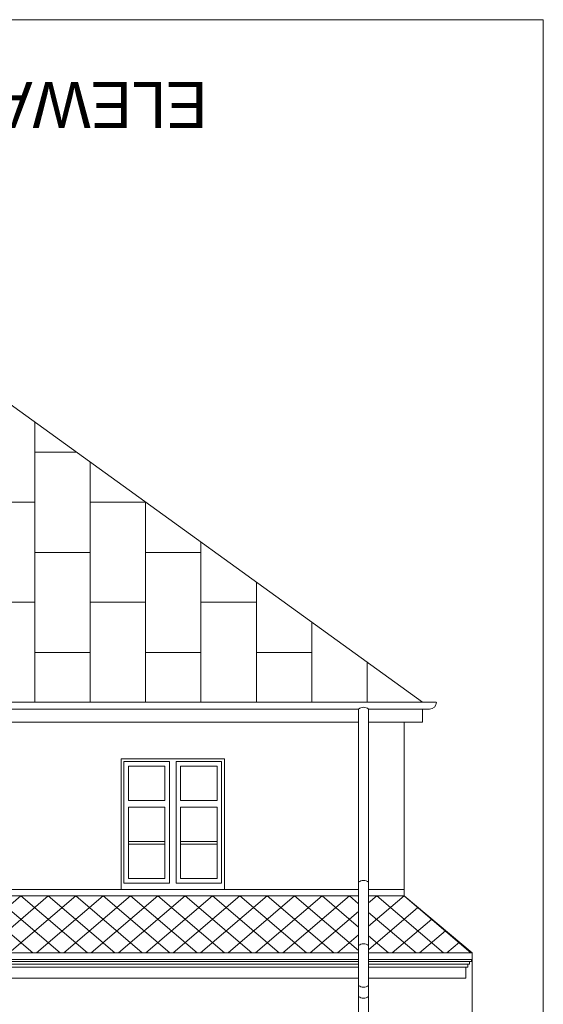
# Model space of a CAD drawing. Extents: x -394022 to -71759, y -12022 to 18278.
# Tile 91 of 91: x -77440 to -71759, y 7588 to 18278. Entities that reach past the tile are written whole.
import ezdxf

# ---------------------------------------------------------------- set-up
doc = ezdxf.new("R2010")
doc.units = 0
doc.header["$MEASUREMENT"] = 0
for name, color, linetype, lineweight in [('Arch opisy_Nr_Pióra__1', 7, 'Continuous', 25), ('ARCH TABELA_Nr_Pióra__21', 7, 'Continuous', 13), ('INWENT DACH_Nr_Pióra__21', 7, 'Continuous', 13), ('INWENT DACH_Nr_Pióra__5', 7, 'Continuous', 13), ('INWENT KONST. DREWNIANA_Nr_Pióra__21', 7, 'Continuous', 13), ('INWENT ODWODNIENIE_Nr_Pióra__21', 7, 'Continuous', 13), ('INWENT ODWODNIENIE_Nr_Pióra__5', 7, 'Continuous', 13), ('INWENT. DRZWI_Nr_Pióra__21', 7, 'Continuous', 13), ('INWENT.ŚCIANY_Nr_Pióra__21', 7, 'Continuous', 13)]:
    doc.layers.add(name, color=color, linetype=linetype, lineweight=lineweight)
doc.layers.add('arch wypelnienia_Nr_Pióra__2', color=7, linetype='Continuous', lineweight=13, true_color=0x7f7f7f)
doc.styles.add('GENERATED_STYLE_4', font='txt')
pattern_1 = [(40.6013, (-73268.74, 8764.96), (-148.4924, 127.2792), []), (139.3987, (-73268.74, 8764.96), (148.4924, 127.2792), [])]

msp = doc.modelspace()

# ---------------------------------------------------------------- hatches: boundary and pattern name
at = {"layer": 'arch wypelnienia_Nr_Pióra__2', "linetype": 'Continuous'}
h = msp.add_hatch(dxfattribs=at)
h.set_pattern_fill('Concrete_Block', color=256, style=0, pattern_type=2)
h.set_pattern_definition(pattern_1)
h.paths.add_polyline_path([(-87393.7, 8145.4), (-73763.7, 8145.4), (-73763.7, 8765), (-87393.7, 8765)], flags=0)
h = msp.add_hatch(dxfattribs=at)
h.set_pattern_fill('Concrete_Block', color=256, style=0, pattern_type=2)
h.set_pattern_definition(pattern_1)
h.paths.add_polyline_path([(-73653.7, 8145.4), (-72530.4, 8145.4), (-73268.7, 8765), (-73653.7, 8765)], flags=0)

# ---------------------------------------------------------------- linework, layer by layer
at = {"layer": 'ARCH TABELA_Nr_Pióra__21', "linetype": 'Continuous'}
for p, q in [((-128758.7, 18278.4), (-71758.7, 18278.4)), ((-71758.7, 18278.4), (-71758.7, -11421.6))]:
    msp.add_line(p, q, dxfattribs=at)
at = {"layer": 'arch wypelnienia_Nr_Pióra__2', "linetype": 'Continuous'}
for p, q in [((-77277.1, 13910.2), (-77277.1, 10869)), ((-77277.1, 13581.3), (-76822, 13581.3)), ((-76675.9, 13475.8), (-76675.9, 10869)), ((-77878.3, 13041.3), (-77277.1, 13041.3)), ((-76675.9, 13041.3), (-76074.7, 13041.3)), ((-76074.7, 13041.3), (-76074.7, 10869)), ((-75473.5, 12606.8), (-75473.5, 10869)), ((-77277.1, 12495.1), (-76675.9, 12495.1)), ((-76074.7, 12495.1), (-75473.5, 12495.1)), ((-74872.3, 12172.4), (-74872.3, 10869)), ((-77878.3, 11955.1), (-77277.1, 11955.1)), ((-76675.9, 11955.1), (-76074.7, 11955.1)), ((-75473.5, 11955.1), (-74872.3, 11955.1)), ((-74271.1, 11737.9), (-74271.1, 10869)), ((-77277.1, 11409), (-76675.9, 11409)), ((-76074.7, 11409), (-75473.5, 11409)), ((-74872.3, 11409), (-74271.1, 11409)), ((-73669.9, 11303.4), (-73669.9, 10869))]:
    msp.add_line(p, q, dxfattribs=at)
at = {"layer": 'INWENT DACH_Nr_Pióra__21', "linetype": 'Continuous'}
for p, q in [((-77808.7, 14294.4), (-73068.7, 10869)), ((-88098.7, 10869), (-73068.7, 10869)), ((-73068.7, 10793.4), (-73068.7, 10653.2))]:
    msp.add_line(p, q, dxfattribs=at)
at = {"layer": 'INWENT DACH_Nr_Pióra__5', "linetype": 'Continuous'}
for p, q in [((-73268.7, 8765), (-72530.4, 8145.4)), ((-73763.7, 8145.4), (-87393.7, 8145.4)), ((-72530.4, 8145.4), (-73653.7, 8145.4)), ((-72530.4, 8075), (-72530.4, 8145.4)), ((-73763.7, 8075), (-87393.7, 8075)), ((-73763.7, 8053.2), (-87393.7, 8053.2)), ((-73763.7, 8023.2), (-87393.7, 8023.2)), ((-72530.4, 8075), (-73653.7, 8075)), ((-72538.7, 8053.2), (-73653.7, 8053.2)), ((-72558.7, 8023.2), (-73653.7, 8023.2)), ((-72578.7, 8023.2), (-72558.7, 8023.2)), ((-72578.7, 7993.2), (-72578.7, 8023.2)), ((-72558.7, 8053.2), (-72538.7, 8053.2)), ((-72558.7, 8023.2), (-72558.7, 8053.2)), ((-72538.7, 8053.2), (-72538.7, 8075)), ((-73763.7, 7993.2), (-87393.7, 7993.2)), ((-72578.7, 7993.2), (-73653.7, 7993.2)), ((-72598.7, 7993.2), (-72578.7, 7993.2)), ((-72598.7, 7993.2), (-72598.7, 7873.2)), ((-73763.7, 7873.2), (-87393.7, 7873.2)), ((-72598.7, 7873.2), (-73653.7, 7873.2))]:
    msp.add_line(p, q, dxfattribs=at)
at = {"layer": 'INWENT KONST. DREWNIANA_Nr_Pióra__21', "linetype": 'Continuous'}
for p, q in [((-87393.7, 10653.2), (-73763.7, 10653.2)), ((-73653.7, 10653.2), (-73068.7, 10653.2))]:
    msp.add_line(p, q, dxfattribs=at)
at = {"layer": 'INWENT ODWODNIENIE_Nr_Pióra__21', "linetype": 'Continuous'}
for p, q in [((-73763.7, 10793.4), (-73763.7, 2767)), ((-73653.7, 10793.4), (-73653.7, 2757.5))]:
    msp.add_line(p, q, dxfattribs=at)
for centre, start, end in [((-73708.7, 10727.2), 50.25507, 129.74493), ((-73708.7, 8847.2), 50.25507, 129.74493), ((-73708.7, 8159.4), 50.25507, 129.74493), ((-73708.7, 7859.1), 230.25507, 309.74493), ((-73708.7, 7739.1), 230.25507, 309.74493)]:
    msp.add_arc(centre, 86, start, end, dxfattribs=at)
at = {"layer": 'INWENT ODWODNIENIE_Nr_Pióra__5', "linetype": 'Continuous'}
for p, q in [((-88248.7, 10868.4), (-72919.3, 10868.4)), ((-87393.7, 10793.4), (-73763.7, 10793.4)), ((-73653.7, 10793.4), (-72993.7, 10793.4))]:
    msp.add_line(p, q, dxfattribs=at)
msp.add_arc((-72993.7, 10869), 75, 270, 0, dxfattribs=at)
at = {"layer": 'INWENT. DRZWI_Nr_Pióra__21', "linetype": 'Continuous'}
for p, q in [((-76308.7, 10223.2), (-75813.7, 10223.2)), ((-76308.7, 10223.2), (-76308.7, 8903.2)), ((-76258.7, 10173.2), (-75863.7, 10173.2)), ((-76258.7, 10173.2), (-76258.7, 9799.2)), ((-75863.7, 9799.2), (-75863.7, 10173.2)), ((-75813.7, 8903.2), (-75813.7, 10223.2)), ((-75743.7, 8903.2), (-75743.7, 10223.2)), ((-75743.7, 10223.2), (-75248.7, 10223.2)), ((-75693.7, 10173.2), (-75298.7, 10173.2)), ((-75693.7, 9799.2), (-75693.7, 10173.2)), ((-75298.7, 10173.2), (-75298.7, 9799.2)), ((-75248.7, 10223.2), (-75248.7, 8903.2)), ((-76258.7, 9799.2), (-75863.7, 9799.2)), ((-76258.7, 9729.2), (-75863.7, 9729.2)), ((-76258.7, 9729.2), (-76258.7, 8953.2)), ((-75863.7, 8953.2), (-75863.7, 9729.2)), ((-75298.7, 9799.2), (-75693.7, 9799.2)), ((-75693.7, 8953.2), (-75693.7, 9729.2)), ((-75298.7, 9729.2), (-75693.7, 9729.2)), ((-75298.7, 9729.2), (-75298.7, 8953.2)), ((-76258.7, 9354.2), (-75863.7, 9354.2)), ((-76258.7, 9328.2), (-75863.7, 9328.2)), ((-75298.7, 9354.2), (-75693.7, 9354.2)), ((-75298.7, 9328.2), (-75693.7, 9328.2)), ((-76308.7, 8903.2), (-75813.7, 8903.2)), ((-76258.7, 8953.2), (-75863.7, 8953.2)), ((-75743.7, 8903.2), (-75248.7, 8903.2)), ((-75693.7, 8953.2), (-75298.7, 8953.2))]:
    msp.add_line(p, q, dxfattribs=at)
at = {"layer": 'INWENT.ŚCIANY_Nr_Pióra__21', "linetype": 'Continuous'}
for p, q in [((-73268.7, 8765), (-73268.7, 10653.2)), ((-76338.7, 10253.2), (-76338.7, 8833.2)), ((-76338.7, 10253.2), (-75218.7, 10253.2)), ((-75218.7, 10253.2), (-75218.7, 8833.2)), ((-73763.7, 8833.2), (-87393.7, 8833.2)), ((-76338.7, 8833.2), (-75218.7, 8833.2)), ((-73268.7, 8833.2), (-73653.7, 8833.2)), ((-73763.7, 8765), (-87393.7, 8765)), ((-73268.7, 8765), (-73653.7, 8765)), ((-72530.4, 8075), (-72530.4, 6793.2))]:
    msp.add_line(p, q, dxfattribs=at)

# ---------------------------------------------------------------- texts
at = {"layer": 'Arch opisy_Nr_Pióra__1', "linetype": 'Continuous', "insert": (-88150.2, 17102.7), "char_height": 500, "attachment_point": 3, "rotation": 180, "style": 'GENERATED_STYLE_4'}
msp.add_mtext('{ELEWACJA POŁUDNIOWA  SKALA 1:100}', dxfattribs=at)

doc.saveas('drawing.dxf')
